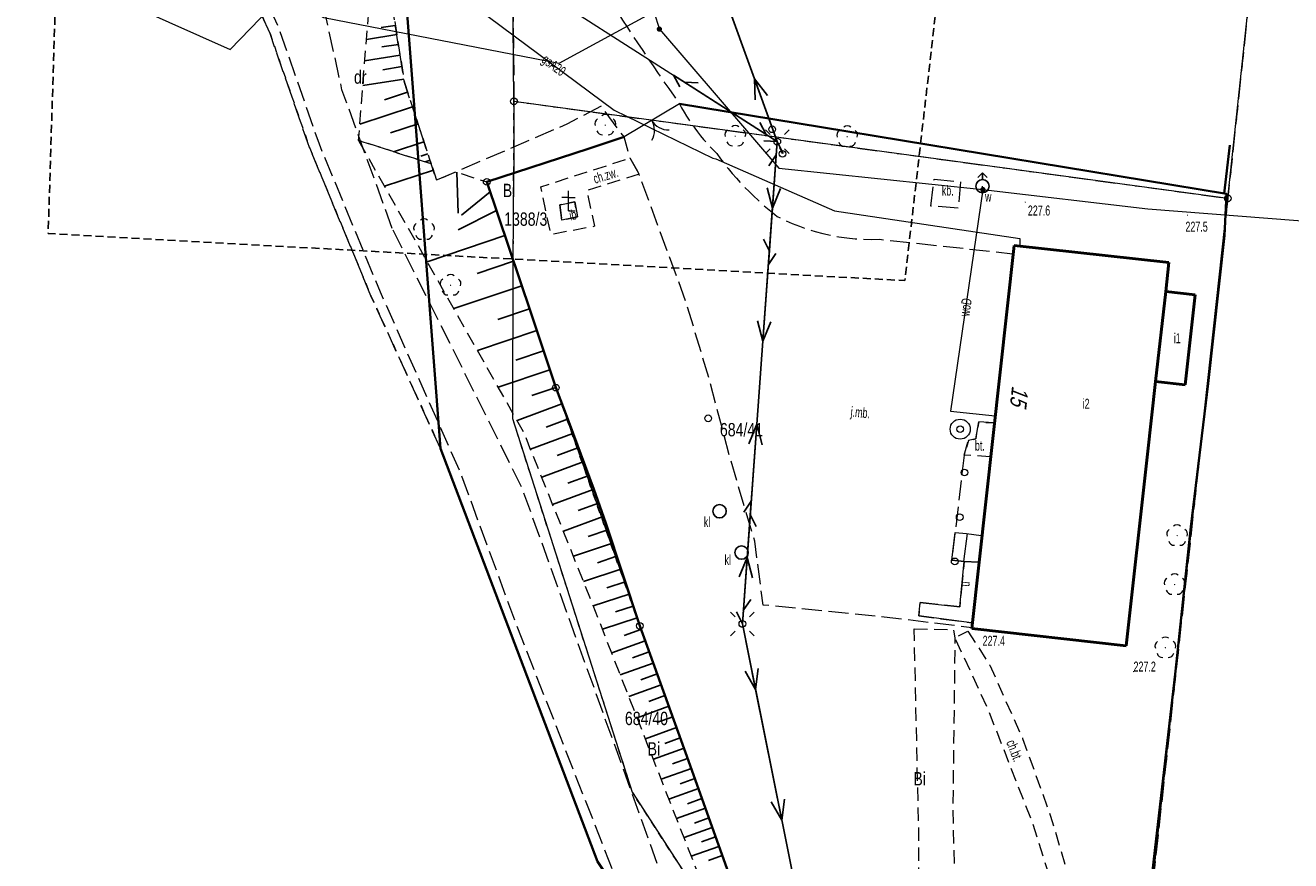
# Model space of a CAD drawing. Header units: metres. Extents: x 6590050 to 6616701, y 5542928 to 5566958.
# Tile 22 of 48: x 6598707 to 6598802, y 5546582 to 5546644. Entities that reach past the tile are written whole.
import ezdxf
from ezdxf.enums import TextEntityAlignment as Align

# ---------------------------------------------------------------- set-up
doc = ezdxf.new("R2010")
doc.units = ezdxf.units.M
doc.header["$MEASUREMENT"] = 0
for name, pattern in [('1.0_0.5', [1.5, 1, -0.5]), ('1.5_0.5', [2, 1.5, -0.5]), ('2', [0.9, 0.6, -0.3]), ('219-500', [0]), ('egba01_500', [0]), ('egkk-500', [2, 1.5, -0.5]), ('egug-500', [1, 0.5, -0.5]), ('otob_500', [0]), ('suep_nn_500', [0]), ('supp_500', [1, 0.5, -0.5]), ('sutp_500', [0])]:
    doc.linetypes.add(name, pattern=pattern)
doc.layers.get('0').update_dxf_attribs({"color": 2, "linetype": 'CONTINUOUS', "lineweight": 5})
for name, color, linetype in [('000 Inne (niezydentyfikowane)', 7, 'CONTINUOUS'), ('202-punkt graniczny', 7, 'CONTINUOUS'), ('203-punkt graniczny', 7, 'CONTINUOUS'), ('210-oznaczenie konturu użytku gruntowego', 7, 'CONTINUOUS'), ('211-numer działki ewidencyjnej', 7, 'CONTINUOUS'), ('217-kontur klasyfikacyjny', 7, 'CONTINUOUS'), ('218-kontur użytku gruntowego', 7, 'CONTINUOUS'), ('219-działka ewidencyjna', 7, 'CONTINUOUS'), ('311-podpora', 7, 'CONTINUOUS'), ('312-budynek ewidencyjny', 7, 'CONTINUOUS'), ('312-oznaczenie budynku ewidencyjnego-Atr117', 7, 'CONTINUOUS'), ('352-schody', 7, 'CONTINUOUS'), ('Adres nieruchomości (na budynku)', 7, 'CONTINUOUS'), ('brama', 7, 'CONTINUOUS'), ('chodnik', 7, 'CONTINUOUS'), ('chodnik-Atr17', 7, 'CONTINUOUS'), ('drzewo liściaste', 7, 'CONTINUOUS'), ('figura  krzyż', 7, 'CONTINUOUS'), ('Granica arkusza mapy', 7, 'CONTINUOUS'), ('hydrant', 7, 'CONTINUOUS'), ('inna budowla', 7, 'CONTINUOUS'), ('inna budowla-Atr17', 7, 'CONTINUOUS'), ('jezdnia', 7, 'CONTINUOUS'), ('jezdnia-Atr17', 7, 'CONTINUOUS'), ('latarnia', 7, 'CONTINUOUS'), ('obszar utwardzony', 7, 'CONTINUOUS'), ('obszar utwardzony-Atr17', 7, 'CONTINUOUS'), ('ogrodzenie trwałe', 7, 'CONTINUOUS'), ('osadnik  szambo', 7, 'CONTINUOUS'), ('osadnik  szambo-Atr17', 7, 'CONTINUOUS'), ('pikieta naturalna', 7, 'CONTINUOUS'), ('pikieta naturalna-Atr2', 7, 'CONTINUOUS'), ('podjazd dla osób niepełnosprawnych', 7, 'CONTINUOUS'), ('podjazd dla osób niepełnosprawnych-Atr17', 7, 'CONTINUOUS'), ('podpora przewodów', 7, 'CONTINUOUS'), ('przewód elektroenergetyczny niskiego napięcia', 7, 'CONTINUOUS'), ('przewód gazowy', 7, 'CONTINUOUS'), ('przewód gazowy-Atr1', 7, 'CONTINUOUS'), ('przewód kanalizacyjny', 7, 'CONTINUOUS'), ('przewód telekomunikacyjny napowietrzny', 7, 'CONTINUOUS'), ('przewód wodociągowy', 7, 'CONTINUOUS'), ('przewód wodociągowy-Atr1', 7, 'CONTINUOUS'), ('skarpa nieumocniona', 7, 'CONTINUOUS'), ('studnia zwykła', 7, 'CONTINUOUS'), ('słup przewodów napowietrznych', 7, 'CONTINUOUS'), ('Zakres', 7, 'CONTINUOUS'), ('zasuwa lub zawór', 7, 'CONTINUOUS'), ('zasuwa lub zawór-Atr17', 7, 'CONTINUOUS')]:
    doc.layers.add(name, color=color, linetype=linetype)
doc.styles.get("Standard").update_dxf_attribs({"font": 'Working1250', "width": 0.75})
doc.linetypes.add('902-500', pattern='A,3.75,0,[1,ksztalty.shx,S=0.5,R=0,X=0,Y=0],3.75', length=7.5)

# ---------------------------------------------------------------- blocks, each defined once
blk = doc.blocks.new('203')
at = {"linetype": 'Continuous', "lineweight": 0}
h = blk.add_hatch(color=0, dxfattribs=at)
edge = h.paths.add_edge_path()
edge.add_arc((0, 0), 0.045, 0, 360)
blk = doc.blocks.new('202')
at = {"color": 0, "linetype": 'Continuous', "lineweight": 0}
blk.add_circle((0, 0), 0.25, dxfattribs=at)
blk = doc.blocks.new('311')
at = {"color": 0, "linetype": 'Continuous', "lineweight": 0}
blk.add_circle((0, 0), 0.25, dxfattribs=at)
blk = doc.blocks.new('OP021')
at = {"linetype": 'Continuous', "lineweight": 13}
h = blk.add_hatch(color=0, dxfattribs=at)
edge = h.paths.add_edge_path()
edge.add_arc((0, 0), 0.05, 0, 360)
at = {"color": 0, "linetype": 'Continuous', "lineweight": 13}
for centre, start, end in [((-0.38, 0.124), 121.308, 202.548), ((0, 0.4), 49.272, 130.728), ((0.38, 0.124), 337.452, 58.692), ((-0.235, -0.324), 193.221, 274.871), ((0.235, -0.324), 265.129, 346.779)]:
    blk.add_arc(centre, 0.4, start, end, dxfattribs=at)
blk = doc.blocks.new('PW01')
at = {"linetype": 'Continuous', "lineweight": 13}
h = blk.add_hatch(color=0, dxfattribs=at)
edge = h.paths.add_edge_path()
edge.add_arc((0, 0), 0.045, 0, 360)
blk = doc.blocks.new('SUKM')
at = {"color": 0, "linetype": 'Continuous'}
blk.add_circle((0, 0), 0.5, dxfattribs=at)
blk = doc.blocks.new('US15')
at = {"color": 0, "linetype": 'Continuous', "lineweight": 13}
blk.add_circle((0, 0), 0.25, dxfattribs=at)
blk = doc.blocks.new('SM01')
at = {"color": 0, "linetype": 'Continuous', "lineweight": 13}
for p, q in [((-0.53, 0.531), (-0.883, 0.884)), ((0.531, 0.531), (0.884, 0.884)), ((-0.53, -0.53), (-0.883, -0.883)), ((0.531, -0.53), (0.884, -0.883))]:
    blk.add_line(p, q, dxfattribs=at)
blk.add_circle((0, 0), 0.25, dxfattribs=at)
blk = doc.blocks.new('US25')
at = {"linetype": 'Continuous', "lineweight": 0}
h = blk.add_hatch(color=0, dxfattribs=at)
edge = h.paths.add_edge_path()
edge.add_arc((0, 0), 0.2, 0, 360)
blk = doc.blocks.new('SUWH')
at = {"color": 0, "linetype": 'Continuous'}
for p in [(-0.354, 0.646), (0, 0.5), (0.354, 0.646)]:
    blk.add_line(p, (0, 1), dxfattribs=at)
blk.add_circle((0, 0), 0.5, dxfattribs=at)
blk = doc.blocks.new('US13')
at = {"color": 0, "linetype": 'Continuous', "lineweight": 13}
for radius in [0.75, 0.25]:
    blk.add_circle((0, 0), radius, dxfattribs=at)
blk = doc.blocks.new('OO01')
at = {"color": 0, "linetype": 'Continuous', "lineweight": 13}
for p, q in [((0, 1), (-0.5, 1)), ((0, 1), (0, 1.5)), ((0, 0), (0, 1)), ((0, 1), (0.5, 1)), ((0, 0), (0.5, 0))]:
    blk.add_line(p, q, dxfattribs=at)
blk = doc.blocks.new('OK02')
at = {"color": 0, "linetype": 'Continuous', "lineweight": 0}
for centre, start, end in [((-1.5, 0), 0, 60), ((1.5, 0), 120, 180)]:
    blk.add_arc(centre, 1.5, start, end, dxfattribs=at)
blk = doc.blocks.new('SM05')
at = {"color": 0, "linetype": 'Continuous', "lineweight": 13}
blk.add_circle((0, 0), 0.25, dxfattribs=at)
blk = doc.blocks.new('SUTP')
at = {"color": 0, "linetype": 'Continuous'}
for p, q in [((0, 0), (0.866, 0.5)), ((0, 0), (9.232, 0)), ((1.866, -0.5), (1, 0)), ((7.366, -0.5), (8.232, 0)), ((9.232, 0), (8.366, 0.5))]:
    blk.add_line(p, q, dxfattribs=at)
blk = doc.blocks.new('SUEP1')
at = {"color": 0, "linetype": 'Continuous'}
for p, q in [((0, 0), (5, 0)), ((5, 0), (3.5, 0.5)), ((5, 0), (3.5, -0.5)), ((5, 0), (15, 0)), ((15, 0), (13.5, 0.5)), ((15, 0), (13.5, -0.5))]:
    blk.add_line(p, q, dxfattribs=at)

msp = doc.modelspace()

# ---------------------------------------------------------------- linework, layer by layer
at = {"layer": '000 Inne (niezydentyfikowane)', "color": 7, "linetype": 'Continuous', "lineweight": 25, "flags": 128}
for points in [[(6598734.67, 5546644.47), (6598733.62, 5546644.3)], [(6598734.78, 5546643.78), (6598732.5, 5546643.42)], [(6598735.03, 5546642.24), (6598732.37, 5546641.82)], [(6598734.9, 5546643.04), (6598733.67, 5546642.85)], [(6598735.16, 5546641.38), (6598733.73, 5546641.15)], [(6598735.31, 5546640.45), (6598732.23, 5546639.96)], [(6598735.59, 5546639.47), (6598733.85, 5546638.9)], [(6598735.95, 5546638.36), (6598732.01, 5546637.06)], [(6598736.37, 5546637.1), (6598734.31, 5546636.42)], [(6598736.81, 5546635.75), (6598734.53, 5546635)], [(6598737.11, 5546634.85), (6598736.59, 5546634.68)], [(6598737.27, 5546634.36), (6598736.9, 5546634.24)], [(6598737.52, 5546633.61), (6598733.86, 5546632.42)], [(6598739.27, 5546633.47), (6598739.39, 5546630.39)], [(6598741.77, 5546631.99), (6598739.64, 5546630.24)], [(6598742.25, 5546630.59), (6598739.39, 5546629.14)], [(6598742.88, 5546628.72), (6598737.06, 5546626.76)], [(6598743.53, 5546626.8), (6598740.8, 5546625.88)], [(6598744.15, 5546624.96), (6598739.05, 5546623.24)], [(6598744.73, 5546623.22), (6598742.35, 5546622.42)], [(6598745.28, 5546621.6), (6598740.82, 5546620.11)], [(6598745.78, 5546620.08), (6598743.7, 5546619.38)], [(6598746.26, 5546618.66), (6598742.37, 5546617.36)], [(6598746.7, 5546617.33), (6598744.89, 5546616.73)], [(6598747.15, 5546616.11), (6598743.79, 5546614.87)], [(6598747.57, 5546614.96), (6598745.97, 5546614.37)], [(6598747.97, 5546613.88), (6598744.8, 5546612.71)], [(6598748.36, 5546612.81), (6598746.79, 5546612.23)], [(6598748.75, 5546611.76), (6598745.64, 5546610.62)], [(6598749.13, 5546610.72), (6598747.59, 5546610.16)], [(6598749.51, 5546609.69), (6598746.46, 5546608.57)], [(6598749.89, 5546608.67), (6598748.38, 5546608.12)], [(6598750.26, 5546607.66), (6598747.27, 5546606.56)], [(6598750.61, 5546606.66), (6598749.12, 5546606.16)], [(6598750.94, 5546605.66), (6598748.02, 5546604.69)], [(6598751.26, 5546604.68), (6598749.83, 5546604.2)], [(6598751.58, 5546603.72), (6598748.78, 5546602.79)], [(6598751.89, 5546602.77), (6598750.52, 5546602.32)], [(6598752.2, 5546601.85), (6598749.51, 5546600.96)], [(6598752.5, 5546600.95), (6598751.18, 5546600.51)], [(6598752.79, 5546600.06), (6598750.2, 5546599.21)], [(6598753.08, 5546599.2), (6598751.82, 5546598.74)], [(6598753.39, 5546598.35), (6598750.89, 5546597.44)], [(6598754, 5546596.68), (6598751.53, 5546595.79)], [(6598753.69, 5546597.51), (6598752.45, 5546597.06)], [(6598754.29, 5546595.86), (6598753.07, 5546595.42)], [(6598754.59, 5546595.05), (6598752.17, 5546594.17)], [(6598754.88, 5546594.24), (6598753.68, 5546593.8)], [(6598755.17, 5546593.44), (6598752.79, 5546592.58)], [(6598755.46, 5546592.64), (6598754.28, 5546592.22)], [(6598755.74, 5546591.85), (6598753.41, 5546591.01)], [(6598756.03, 5546591.07), (6598754.87, 5546590.65)], [(6598756.31, 5546590.3), (6598754.01, 5546589.47)], [(6598756.58, 5546589.53), (6598755.45, 5546589.12)], [(6598756.86, 5546588.77), (6598754.6, 5546587.97)], [(6598757.39, 5546587.27), (6598755.18, 5546586.48)], [(6598757.13, 5546588.02), (6598756.01, 5546587.62)], [(6598757.65, 5546586.53), (6598756.56, 5546586.14)], [(6598757.92, 5546585.8), (6598755.75, 5546585.03)], [(6598758.43, 5546584.36), (6598756.31, 5546583.6)], [(6598758.17, 5546585.07), (6598757.1, 5546584.69)], [(6598758.68, 5546583.65), (6598757.63, 5546583.27)], [(6598758.93, 5546582.94), (6598756.85, 5546582.2)], [(6598759.18, 5546582.25), (6598758.15, 5546581.88)]]:
    msp.add_lwpolyline(points, dxfattribs=at)
at = {"layer": '217-kontur klasyfikacyjny', "color": 92, "linetype": 'egkk-500', "lineweight": 18, "flags": 128}
for points in [[(6598801.64, 5546674.27), (6598797.07, 5546631.51)], [(6598743.4, 5546656.25), (6598743.56, 5546638.78)], [(6598725.28, 5546643.85), (6598722.62, 5546649.79)], [(6598728.24, 5546635.31), (6598725.28, 5546643.85)], [(6598743.56, 5546638.78), (6598797.07, 5546631.51)], [(6598732.84, 5546624.21), (6598728.24, 5546635.31)], [(6598797.07, 5546631.51), (6598785.21, 5546523.35)], [(6598738.06, 5546612.75), (6598732.84, 5546624.21)], [(6598749.82, 5546581.81), (6598738.06, 5546612.75)]]:
    msp.add_lwpolyline(points, dxfattribs=at)
at = {"layer": '218-kontur użytku gruntowego', "color": 3, "linetype": 'egug-500', "lineweight": 18, "flags": 128}
for points in [[(6598801.64, 5546674.27), (6598797.07, 5546631.51)], [(6598743.56, 5546638.78), (6598743.4, 5546656.25)], [(6598722.62, 5546649.79), (6598725.28, 5546643.85)], [(6598735.28, 5546648.97), (6598738.06, 5546612.75)], [(6598725.28, 5546643.85), (6598728.24, 5546635.31)], [(6598743.54, 5546633.4), (6598743.56, 5546638.78)], [(6598743.56, 5546638.78), (6598797.07, 5546631.51)], [(6598728.24, 5546635.31), (6598732.84, 5546624.21)], [(6598743.54, 5546633.4), (6598741.52, 5546632.74)], [(6598741.52, 5546632.74), (6598743.51, 5546626.83)], [(6598743.51, 5546626.83), (6598743.54, 5546633.4)], [(6598797.07, 5546631.51), (6598785.21, 5546523.35)], [(6598743.47, 5546614.97), (6598743.51, 5546626.83)], [(6598746.7, 5546617.32), (6598743.51, 5546626.83)], [(6598732.84, 5546624.21), (6598738.06, 5546612.75)], [(6598752.99, 5546599.46), (6598746.7, 5546617.32)], [(6598752.45, 5546586.97), (6598743.47, 5546614.97)], [(6598738.06, 5546612.75), (6598749.82, 5546581.81)], [(6598763.91, 5546569.25), (6598752.99, 5546599.46)], [(6598763.91, 5546569.25), (6598752.45, 5546586.97)]]:
    msp.add_lwpolyline(points, dxfattribs=at)
at = {"layer": '219-działka ewidencyjna', "color": 7, "linetype": '219-500', "lineweight": 18, "flags": 128}
for points in [[(6598797.07, 5546631.51), (6598801.64, 5546674.27)], [(6598743.56, 5546638.78), (6598743.4, 5546656.25)], [(6598735.28, 5546648.97), (6598738.06, 5546612.75)], [(6598743.56, 5546638.78), (6598743.54, 5546633.4)], [(6598743.56, 5546638.78), (6598797.07, 5546631.51)], [(6598741.52, 5546632.74), (6598743.54, 5546633.4)], [(6598741.52, 5546632.74), (6598743.51, 5546626.83)], [(6598743.51, 5546626.83), (6598743.54, 5546633.4)], [(6598785.21, 5546523.35), (6598797.07, 5546631.51)], [(6598743.47, 5546614.97), (6598743.51, 5546626.83)], [(6598743.51, 5546626.83), (6598746.7, 5546617.32)], [(6598746.7, 5546617.32), (6598752.99, 5546599.46)], [(6598752.45, 5546586.97), (6598743.47, 5546614.97)], [(6598749.82, 5546581.81), (6598738.06, 5546612.75)], [(6598763.91, 5546569.25), (6598752.99, 5546599.46)], [(6598752.45, 5546586.97), (6598763.91, 5546569.25)]]:
    msp.add_lwpolyline(points, dxfattribs=at)
at = {"layer": '312-budynek ewidencyjny', "color": 7, "linetype": 'Continuous', "lineweight": 50, "flags": 128}
for points in [[(6598777.87, 5546599.26), (6598781.06, 5546627.97)], [(6598781.06, 5546627.97), (6598792.65, 5546626.7)], [(6598792.65, 5546626.7), (6598792.41, 5546624.53)], [(6598791.66, 5546617.77), (6598792.41, 5546624.53)], [(6598792.41, 5546624.53), (6598791.66, 5546617.77)], [(6598792.41, 5546624.53), (6598794.63, 5546624.28)], [(6598794.63, 5546624.28), (6598793.88, 5546617.52)], [(6598791.66, 5546617.77), (6598791.05, 5546612.33)], [(6598793.88, 5546617.52), (6598791.66, 5546617.77)], [(6598791.05, 5546612.33), (6598789.46, 5546597.97)], [(6598789.46, 5546597.97), (6598777.87, 5546599.26)]]:
    msp.add_lwpolyline(points, dxfattribs=at)
at = {"layer": '352-schody', "color": 7, "linetype": 'Continuous', "lineweight": 18, "flags": 128}
msp.add_lwpolyline([(6598776.62, 5546606.47), (6598777.49, 5546606.39), (6598778.58, 5546606.25), (6598778.38, 5546604.25), (6598777.31, 5546604.29), (6598776.38, 5546604.4)], close=True, dxfattribs=at)
msp.add_lwpolyline([(6598776.62, 5546606.47), (6598777.49, 5546606.39), (6598778.58, 5546606.25), (6598778.38, 5546604.25), (6598777.31, 5546604.29), (6598776.38, 5546604.4)], close=True, dxfattribs=at)
msp.add_lwpolyline([(6598777.282, 5546604.293), (6598777.555, 5546606.382)], dxfattribs=at)
at = {"layer": 'brama', "color": 7, "linetype": 'otob_500', "lineweight": 18, "flags": 128}
msp.add_lwpolyline([(6598755.96, 5546638.6), (6598751.81, 5546636.12)], dxfattribs=at)
at = {"layer": 'chodnik', "color": 7, "linetype": '1.0_0.5', "lineweight": 18, "flags": 128}
for points in [[(6598752.94, 5546633.31), (6598749.01, 5546632.09), (6598749.6, 5546629.41), (6598746.33, 5546628.79), (6598745.58, 5546632.37), (6598752.27, 5546634.53)], [(6598746.99, 5546631.02), (6598747.16, 5546629.87), (6598748.32, 5546630.12), (6598748.12, 5546631.24)], [(6598773.56, 5546599.24), (6598776.51, 5546599.19), (6598776.61, 5546598.58), (6598776.46, 5546585.67), (6598776.87, 5546567.2), (6598786.16, 5546566.96), (6598786.18, 5546563.91), (6598787.51, 5546563.72), (6598787.2, 5546554.85), (6598785.36, 5546555.05), (6598785.65, 5546560.46), (6598773.89, 5546560.91), (6598773.82, 5546567.04), (6598773.91, 5546583.85)], [(6598777.59, 5546599.07), (6598779.22, 5546596.53), (6598781.69, 5546591.03), (6598783.79, 5546585.2), (6598785.52, 5546579.38), (6598785.44, 5546577.78), (6598785.46, 5546576.05), (6598785.17, 5546574.65), (6598784.87, 5546573.24), (6598784.61, 5546571.9), (6598783.21, 5546572.26), (6598784.11, 5546577.97), (6598784.24, 5546579.05), (6598782.41, 5546584.77), (6598779.13, 5546593.13), (6598777.87, 5546595.91), (6598776.61, 5546598.58)]]:
    msp.add_lwpolyline(points, close=True, dxfattribs=at)
at = {"layer": 'Granica arkusza mapy', "color": 94, "linetype": 'egba01_500', "lineweight": 35, "flags": 128}
msp.add_lwpolyline([(6598402.93, 5546771.26), (6598402.84, 5546752.33), (6598403.44, 5546744.93), (6598408.45, 5546745), (6598413.22, 5546745.06), (6598419.79, 5546745.15), (6598425.35, 5546745.23), (6598425.3, 5546747.21), (6598436.6, 5546748.43), (6598448.95, 5546750.64), (6598448.82, 5546748.78), (6598484.58, 5546744.73), (6598484.65, 5546739.99), (6598503.16, 5546738.69), (6598556.26, 5546737.41), (6598559.51, 5546737.33), (6598580.22, 5546736.87), (6598619.46, 5546728.09), (6598625.21, 5546726.28), (6598631.8, 5546723.19), (6598657.76, 5546711.28), (6598659.55, 5546710.22), (6598660.11, 5546709.71), (6598663.17, 5546706.96), (6598665.59, 5546703.83), (6598673.26, 5546700.21), (6598673.4, 5546700.14), (6598686.51, 5546692.58), (6598686.67, 5546692.47), (6598699.74, 5546683.89), (6598700.06, 5546681.29), (6598704.45, 5546675.03), (6598709.9, 5546667.04), (6598713.49, 5546663.49), (6598715.81, 5546662.32), (6598721.06, 5546661.97), (6598723.54, 5546662.5), (6598725.76, 5546656.88), (6598728.93, 5546655.42), (6598735.15, 5546655.33), (6598735.28, 5546648.97), (6598738.06, 5546612.75), (6598749.82, 5546581.81), (6598768.84, 5546553.14), (6598774.93, 5546535.66), (6598777.86, 5546520.25), (6598782.3, 5546521.27), (6598782.13, 5546522.43), (6598785.21, 5546523.35), (6598800.17, 5546522.43), (6598814.13, 5546519.78), (6598827.5, 5546517.2), (6598842.07, 5546514.97), (6598856.81, 5546513.4), (6598871.66, 5546512.04), (6598881.55, 5546511.14), (6598884.89, 5546509.45), (6598886.17, 5546508.8), (6598897.83, 5546501.54), (6598935.76, 5546845.75), (6598942.54, 5546901.07), (6598928.23, 5546904.71), (6598914.25, 5546908.39), (6598900.67, 5546911.81), (6598886.64, 5546915.27), (6598873.71, 5546918.44), (6598857.91, 5546922.31), (6598843.28, 5546925.78), (6598830.25, 5546928.98), (6598829.98, 5546927.77), (6598825.5, 5546928.77), (6598789.39, 5546937.46), (6598780.26, 5546939.97), (6598774, 5546940.85), (6598760.25, 5546944.16), (6598743.85, 5546947.84), (6598702.41, 5546958.08), (6598697.19, 5546959.46), (6598666.86, 5546967.19), (6598662.71, 5546968.35), (6598640.32, 5546974.04), (6598621.95, 5546979.01), (6598597.57, 5546984.93), (6598590.54, 5546986.88), (6598574.7, 5546990.88), (6598572.09, 5546991.36), (6598569.57, 5546992.19), (6598569.66, 5546993.64), (6598554.59, 5546999.3), (6598553.92, 5546995.76), (6598541.29, 5546917.71), (6598526.98, 5546918.86), (6598523.6, 5546919.2), (6598516.7, 5546873.63), (6598511.31, 5546837.53), (6598504.48, 5546838.47), (6598491.87, 5546840.2), (6598488.04, 5546840.83), (6598467.08, 5546839.42), (6598477.79, 5546903.86), (6598479.83, 5546916.56), (6598459.77, 5546920.11), (6598457.33, 5546907.05), (6598448.92, 5546871.64), (6598439.59, 5546873.32), (6598451.86, 5546925.53), (6598454.44, 5546936.54), (6598446.75, 5546937.72), (6598449.23, 5546949.01), (6598436.94, 5546951.46), (6598421.84, 5546876.29), (6598409.98, 5546878.19), (6598403.26, 5546836.82), (6598403.04, 5546793.2), (6598403, 5546785.03), (6598402.97, 5546778.61)], close=True, dxfattribs=at)
at = {"layer": 'inna budowla', "color": 7, "linetype": 'Continuous', "lineweight": 18, "flags": 128}
msp.add_lwpolyline([(6598746.99, 5546631.02), (6598748.12, 5546631.24), (6598748.32, 5546630.12), (6598747.16, 5546629.87)], close=True, dxfattribs=at)
at = {"layer": 'jezdnia', "color": 7, "linetype": '1.5_0.5', "lineweight": 18, "flags": 128}
msp.add_lwpolyline([(6598739.47, 5546654.18), (6598739.25, 5546654.38), (6598746.6, 5546659.18), (6598746.63, 5546658.45), (6598746.68, 5546657.91), (6598746.75, 5546657.38), (6598746.84, 5546656.84), (6598746.95, 5546656.32), (6598747.08, 5546655.79), (6598747.23, 5546655.27), (6598747.41, 5546654.52), (6598747.62, 5546653.78), (6598747.84, 5546653.05), (6598748.07, 5546652.31), (6598748.32, 5546651.59), (6598748.59, 5546650.87), (6598748.88, 5546650.15), (6598749.18, 5546649.45), (6598749.5, 5546648.75), (6598749.84, 5546648.06), (6598750.19, 5546647.37), (6598750.56, 5546646.7), (6598750.94, 5546646.03), (6598751.32, 5546645.45), (6598751.69, 5546644.87), (6598752.07, 5546644.3), (6598752.45, 5546643.72), (6598752.83, 5546643.15), (6598753.22, 5546642.58), (6598753.6, 5546642), (6598753.99, 5546641.43), (6598754.38, 5546640.86), (6598754.77, 5546640.3), (6598755.17, 5546639.73), (6598755.56, 5546639.16), (6598755.96, 5546638.6), (6598756.13, 5546638.28), (6598756.32, 5546637.97), (6598756.5, 5546637.66), (6598756.7, 5546637.36), (6598756.9, 5546637.06), (6598757.11, 5546636.77), (6598757.33, 5546636.48), (6598757.55, 5546636.19), (6598757.78, 5546635.92), (6598758.02, 5546635.64), (6598758.26, 5546635.38), (6598758.51, 5546635.12), (6598758.77, 5546634.86), (6598759.05, 5546634.48), (6598759.33, 5546634.11), (6598759.62, 5546633.74), (6598759.92, 5546633.38), (6598760.23, 5546633.03), (6598760.54, 5546632.68), (6598760.86, 5546632.34), (6598761.19, 5546632.01), (6598761.53, 5546631.68), (6598761.87, 5546631.36), (6598762.22, 5546631.05), (6598762.57, 5546630.74), (6598762.93, 5546630.44), (6598763.3, 5546630.15), (6598763.85, 5546629.88), (6598764.41, 5546629.63), (6598764.97, 5546629.41), (6598765.55, 5546629.2), (6598766.13, 5546629.02), (6598766.72, 5546628.87), (6598767.32, 5546628.73), (6598767.92, 5546628.62), (6598768.52, 5546628.54), (6598769.13, 5546628.48), (6598769.74, 5546628.44), (6598770.35, 5546628.43), (6598770.96, 5546628.44), (6598780.93, 5546627.36), (6598779.52, 5546614.68), (6598778.4, 5546614.75), (6598778.17, 5546613.48), (6598777.63, 5546613.35), (6598777.3, 5546612.27), (6598776.62, 5546606.47), (6598776.38, 5546604.4), (6598777.31, 5546604.29), (6598776.97, 5546600.89), (6598774, 5546601.22), (6598773.91, 5546600.22), (6598777.85, 5546599.7), (6598777.87, 5546599.33), (6598771.32, 5546600.13), (6598762.24, 5546601.03), (6598761.61, 5546605.81), (6598759.82, 5546611.85), (6598758.18, 5546618.01), (6598756.46, 5546623.75), (6598752.94, 5546633.31), (6598752.27, 5546634.53), (6598751.81, 5546636.12), (6598750.1, 5546638.41), (6598747.53, 5546637.06), (6598739.21, 5546633.49), (6598737.76, 5546632.87), (6598737.36, 5546634.09), (6598735.35, 5546640.19), (6598733.88, 5546649.49), (6598740.97, 5546652.8), (6598740.83, 5546652.98), (6598740.69, 5546653.16), (6598740.54, 5546653.33), (6598740.37, 5546653.49), (6598740.21, 5546653.64), (6598740.03, 5546653.79), (6598739.85, 5546653.93), (6598739.66, 5546654.06)], close=True, dxfattribs=at)
for points in [[(6598734.44, 5546629.25), (6598730.67, 5546639.65), (6598729.32, 5546645.82), (6598729.69, 5546650.13), (6598731.16, 5546653.39), (6598731.45, 5546654.03), (6598732.66, 5546655.31), (6598719.48, 5546655.24), (6598723.27, 5546650.19), (6598725.98, 5546644.13), (6598728.95, 5546635.58), (6598733.53, 5546624.51), (6598739.54, 5546610.95), (6598743.82, 5546599.33), (6598753.14, 5546575.6), (6598766.54, 5546546.4), (6598772.86, 5546530.48), (6598777.9, 5546520.34), (6598783.6, 5546521.82)], [(6598783.6, 5546521.82), (6598786.2, 5546521.73), (6598798.59, 5546519.75), (6598786.18, 5546525.84), (6598781.43, 5546529.42), (6598777.05, 5546534.61), (6598771.97, 5546543.68), (6598765.34, 5546557.92), (6598754.56, 5546580.96), (6598744.17, 5546609.81), (6598739, 5546620.17), (6598734.44, 5546629.25)]]:
    msp.add_lwpolyline(points, dxfattribs=at)
at = {"layer": 'obszar utwardzony', "color": 7, "linetype": '1.5_0.5', "lineweight": 18, "flags": 128}
for points in [[(6598775.05, 5546632.94), (6598777.03, 5546632.75), (6598776.86, 5546630.76), (6598774.8, 5546630.93)], [(6598779.52, 5546614.68), (6598779.24, 5546612.14), (6598777.3, 5546612.27), (6598777.63, 5546613.35), (6598778.17, 5546613.48), (6598778.4, 5546614.75)]]:
    msp.add_lwpolyline(points, close=True, dxfattribs=at)
at = {"layer": 'ogrodzenie trwałe', "color": 7, "linetype": '902-500', "lineweight": 35, "flags": 128}
for points in [[(6598755.96, 5546638.6), (6598766.62, 5546636.83), (6598796.96, 5546631.85), (6598796.81, 5546628.71), (6598795.59, 5546617.62), (6598794.29, 5546606.89), (6598793.15, 5546596.08), (6598791.59, 5546582.63), (6598790.37, 5546571.87), (6598788.58, 5546555.76), (6598788.31, 5546553.1)], [(6598751.81, 5546636.12), (6598749.19, 5546635.24), (6598741.52, 5546632.74), (6598744.85, 5546622.88), (6598746.7, 5546617.32), (6598747.67, 5546614.76), (6598749.55, 5546609.71), (6598750.44, 5546607.17), (6598752.99, 5546599.46), (6598756.65, 5546589.35), (6598760.29, 5546579.13), (6598764, 5546569.02), (6598764.86, 5546566.45), (6598768.42, 5546556.26), (6598769.41, 5546553.79)], [(6598797.22, 5546635.5), (6598796.79, 5546631.88)]]:
    msp.add_lwpolyline(points, dxfattribs=at)
at = {"layer": 'podjazd dla osób niepełnosprawnych', "color": 7, "linetype": 'Continuous', "lineweight": 18, "flags": 128}
msp.add_lwpolyline([(6598777.31, 5546604.29), (6598778.38, 5546604.25), (6598777.85, 5546599.7), (6598773.91, 5546600.22), (6598774, 5546601.22), (6598776.97, 5546600.89)], close=True, dxfattribs=at)
at = {"layer": 'przewód elektroenergetyczny niskiego napięcia', "color": 1, "linetype": 'suep_nn_500', "lineweight": 18, "flags": 128}
for points in [[(6598763.3, 5546635.76), (6598750.75, 5546670.39)], [(6598763.3, 5546635.76), (6598760.68, 5546599.61)], [(6598760.68, 5546599.61), (6598768.02, 5546563.13)], [(6598768.02, 5546563.13), (6598760.68, 5546599.61)]]:
    msp.add_lwpolyline(points, dxfattribs=at)
at = {"layer": 'przewód gazowy', "color": 52, "linetype": 'Continuous', "lineweight": 18, "flags": 128}
msp.add_lwpolyline([(6598729.8, 5546653.55), (6598735.11, 5546650), (6598751.07, 5546638.12), (6598758.46, 5546634.52), (6598758.69, 5546634.47), (6598767.58, 5546630.56), (6598781.49, 5546628.51), (6598781.47, 5546627.93)], dxfattribs=at)
at = {"layer": 'przewód kanalizacyjny', "color": 34, "linetype": 'Continuous', "lineweight": 18, "flags": 128}
msp.add_lwpolyline([(6598685.58, 5546640.11), (6598688.93, 5546639.86), (6598710.36, 5546652.43), (6598711.02, 5546647.7), (6598722.28, 5546642.67), (6598745.55, 5546666.73), (6598749.44, 5546706.35), (6598752.53, 5546745.54), (6598755.48, 5546784.23), (6598760.19, 5546822.73), (6598765.45, 5546861.29), (6598770.74, 5546897.08), (6598777, 5546940.71), (6598781.53, 5546950.42), (6598795.57, 5546957.62), (6598838.22, 5546967.52), (6598839.26, 5546970.52)], dxfattribs=at)
at = {"layer": 'przewód telekomunikacyjny napowietrzny', "color": 30, "linetype": 'sutp_500', "lineweight": 18, "flags": 128}
for points in [[(6598736.88, 5546652.69), (6598763.3, 5546635.76)], [(6598763.3, 5546635.76), (6598760.68, 5546599.61)], [(6598760.68, 5546599.61), (6598763.3, 5546635.76)]]:
    msp.add_lwpolyline(points, dxfattribs=at)
at = {"layer": 'przewód wodociągowy', "color": 5, "linetype": 'Continuous', "lineweight": 18, "flags": 128}
for points in [[(6598754.05, 5546645.49), (6598746.93, 5546641.62), (6598729.32, 5546645.04), (6598710.08, 5546655.92), (6598697.71, 5546668.72), (6598696.33, 5546670.97)], [(6598754.05, 5546645.49), (6598754.46, 5546644.19), (6598763.41, 5546633.77), (6598778.71, 5546632.16), (6598791.08, 5546630.72), (6598813.24, 5546629), (6598816.78, 5546628.62), (6598851.71, 5546623.29), (6598867.14, 5546620.34), (6598960.55, 5546608.68), (6598970.11, 5546668.07), (6599008.52, 5546664.9), (6599071.48, 5546660.4), (6599077.31, 5546660.34), (6599119.16, 5546656.39), (6599112.02, 5546622.51), (6599114.76, 5546597.44), (6599123.28, 5546575.58), (6599133.04, 5546555.23), (6599230.91, 5546537.03), (6599249.25, 5546537.54), (6599260.87, 5546537.17), (6599270.96, 5546538.4), (6599280.7, 5546537.29)], [(6598778.71, 5546632.16), (6598776.27, 5546615.56), (6598779.64, 5546615.21)], [(6598778.71, 5546632.16), (6598778.68, 5546632.42)]]:
    msp.add_lwpolyline(points, dxfattribs=at)
at = {"layer": 'skarpa nieumocniona', "color": 7, "linetype": '1.0_0.5', "lineweight": 18, "flags": 128}
for points in [[(6598736.07, 5546654.29), (6598735.79, 5546651.1), (6598733.88, 5546649.49), (6598735.35, 5546640.19), (6598737.36, 5546634.09), (6598731.92, 5546635.85), (6598732.44, 5546642.69), (6598732.99, 5546649.02)], [(6598736.07, 5546654.29), (6598735.79, 5546651.1), (6598733.88, 5546649.49), (6598735.35, 5546640.19), (6598737.36, 5546634.09), (6598731.92, 5546635.85), (6598732.44, 5546642.69), (6598732.99, 5546649.02)], [(6598731.92, 5546635.85), (6598737.36, 5546634.09), (6598737.76, 5546632.87), (6598739.21, 5546633.49), (6598741.52, 5546632.74), (6598744.85, 5546622.88), (6598746.7, 5546617.32), (6598750.44, 5546607.17), (6598752.99, 5546599.46), (6598756.65, 5546589.35), (6598760.29, 5546579.13), (6598764.86, 5546566.45), (6598768.42, 5546556.26), (6598769.49, 5546553.8), (6598772.92, 5546544.48), (6598768.27, 5546552.45), (6598760.11, 5546573.89), (6598749.5, 5546600.99), (6598744.3, 5546613.96)], [(6598731.92, 5546635.85), (6598737.36, 5546634.09), (6598737.76, 5546632.87), (6598739.21, 5546633.49), (6598741.52, 5546632.74), (6598744.85, 5546622.88), (6598746.7, 5546617.32), (6598750.44, 5546607.17), (6598752.99, 5546599.46), (6598756.65, 5546589.35), (6598760.29, 5546579.13), (6598764.86, 5546566.45), (6598768.42, 5546556.26), (6598769.49, 5546553.8), (6598772.92, 5546544.48), (6598768.27, 5546552.45), (6598760.11, 5546573.89), (6598749.5, 5546600.99), (6598744.3, 5546613.96)]]:
    msp.add_lwpolyline(points, close=True, dxfattribs=at)
at = {"layer": 'słup przewodów napowietrznych', "color": 7, "linetype": 'supp_500', "lineweight": 18, "flags": 128}
msp.add_lwpolyline([(6598763.69, 5546634.84), (6598762.91, 5546636.68)], dxfattribs=at)
at = {"layer": 'Zakres', "color": 5, "linetype": '2', "lineweight": 25, "flags": 128}
msp.add_lwpolyline([(6598719.23, 5546968.95), (6598708.65, 5546628.87), (6598772.86, 5546625.34), (6598810.96, 5546956.95)], close=True, dxfattribs=at)

# ---------------------------------------------------------------- block references
at = {"layer": '202-punkt graniczny', "color": 7, "linetype": 'Continuous', "lineweight": 18}
for p in [(6598743.56, 5546638.78), (6598741.52, 5546632.74), (6598797.07, 5546631.51), (6598746.7, 5546617.32), (6598752.99, 5546599.46)]:
    msp.add_blockref('202', p, dxfattribs=at)
at = {"layer": '203-punkt graniczny', "color": 7, "linetype": 'Continuous', "lineweight": 18}
for p in [(6598743.54, 5546633.4), (6598743.51, 5546626.83), (6598743.47, 5546614.97), (6598738.06, 5546612.75), (6598752.45, 5546586.97)]:
    msp.add_blockref('203', p, dxfattribs=at)
at = {"layer": '311-podpora', "color": 7, "linetype": 'Continuous', "lineweight": 18}
for p in [(6598777.33, 5546610.96), (6598776.97, 5546607.61), (6598776.6, 5546604.3)]:
    msp.add_blockref('311', p, dxfattribs=at)
at = {"layer": 'brama', "color": 7, "linetype": 'Continuous', "lineweight": 18, "rotation": 210.862}
msp.add_blockref('OK02', (6598753.885, 5546637.36), dxfattribs=at)
at = {"layer": 'drzewo liściaste', "color": 94, "linetype": 'Continuous', "lineweight": 18}
for p in [(6598750.41, 5546636.99), (6598760.15, 5546636.17), (6598768.54, 5546636.13), (6598736.82, 5546629.16), (6598738.81, 5546624.99), (6598793.27, 5546606.23), (6598793.08, 5546602.56), (6598792.39, 5546597.83)]:
    msp.add_blockref('OP021', p, dxfattribs=at)
at = {"layer": 'figura  krzyż', "color": 7, "linetype": 'Continuous', "lineweight": 18}
msp.add_blockref('OO01', (6598747.65, 5546630.56), dxfattribs=at)
at = {"layer": 'hydrant', "color": 5, "linetype": 'Continuous', "lineweight": 18}
msp.add_blockref('SUWH', (6598778.68, 5546632.42), dxfattribs=at)
at = {"layer": 'latarnia', "color": 7, "linetype": 'Continuous', "lineweight": 18}
for p in [(6598763.3, 5546635.76), (6598760.68, 5546599.61)]:
    msp.add_blockref('SM01', p, dxfattribs=at)
at = {"layer": 'osadnik  szambo', "color": 34, "linetype": 'Continuous', "lineweight": 18}
for p in [(6598758.97, 5546608.06), (6598760.62, 5546604.96)]:
    msp.add_blockref('SUKM', p, dxfattribs=at)
at = {"layer": 'pikieta naturalna', "color": 7, "linetype": 'Continuous', "lineweight": 13}
for p in [(6598781.89, 5546631.23), (6598794.05, 5546630.25), (6598778.21, 5546599.22), (6598790, 5546596.04)]:
    msp.add_blockref('PW01', p, dxfattribs=at)
at = {"layer": 'podpora przewodów', "color": 7, "linetype": 'Continuous', "lineweight": 18}
msp.add_blockref('US15', (6598758.12, 5546615.02), dxfattribs=at)
at = {"layer": 'przewód elektroenergetyczny niskiego napięcia', "color": 1, "linetype": 'Continuous', "lineweight": 18}
for p, rotation in [((6598763.3, 5546635.76), 109.921), ((6598763.3, 5546635.76), 265.855), ((6598760.68, 5546599.61), 85.855), ((6598760.68, 5546599.61), 281.376)]:
    msp.add_blockref('SUEP1', p, dxfattribs=dict(at, rotation=rotation))
at = {"layer": 'przewód telekomunikacyjny napowietrzny', "color": 30, "linetype": 'Continuous', "lineweight": 18}
for p, rotation in [((6598763.3, 5546635.76), 147.348), ((6598763.3, 5546635.76), 265.855), ((6598760.68, 5546599.61), 85.855)]:
    msp.add_blockref('SUTP', p, dxfattribs=dict(at, rotation=rotation))
at = {"layer": 'studnia zwykła', "color": 5, "linetype": 'Continuous', "lineweight": 18}
msp.add_blockref('US13', (6598777.01, 5546614.21), dxfattribs=at)
at = {"layer": 'słup przewodów napowietrznych', "color": 7, "linetype": 'Continuous', "lineweight": 18}
for name, p in [('SM05', (6598762.91, 5546636.68)), ('SM05', (6598763.69, 5546634.84)), ('US15', (6598760.68, 5546599.61))]:
    msp.add_blockref(name, p, dxfattribs=at)
at = {"layer": 'zasuwa lub zawór', "color": 5, "linetype": 'Continuous', "lineweight": 18}
for p in [(6598754.46, 5546644.19), (6598778.71, 5546632.16)]:
    msp.add_blockref('US25', p, dxfattribs=at)

# ---------------------------------------------------------------- texts
at = {"layer": '210-oznaczenie konturu użytku gruntowego', "color": 3, "linetype": 'Continuous', "lineweight": 18, "width": 0.79}
for s, p in [('dr', (6598731.57, 5546640.1)), ('Bi', (6598742.72, 5546631.6)), ('Bi', (6598753.58, 5546589.75)), ('Bi', (6598773.5, 5546587.51))]:
    msp.add_text(s, height=1, dxfattribs=at).set_placement(p)
at = {"layer": '211-numer działki ewidencyjnej', "color": 7, "linetype": 'Continuous', "lineweight": 18, "width": 0.79}
for s, p in [('1388/3', (6598742.83, 5546630.45)), ('684/41', (6598759, 5546614.67)), ('684/40', (6598751.88, 5546593.03))]:
    msp.add_text(s, height=1, dxfattribs=at).set_placement(p, align=Align.TOP_LEFT)
at = {"layer": '312-oznaczenie budynku ewidencyjnego-Atr117', "color": 7, "width": 0.667}
for s, p in [('i1', (6598793.02, 5546620.65)), ('i2', (6598786.19, 5546615.74))]:
    msp.add_text(s, height=0.75, dxfattribs=at).set_placement(p)
at = {"layer": 'Adres nieruchomości (na budynku)', "color": 7, "linetype": 'Continuous', "lineweight": 25, "oblique": 15, "width": 0.79}
msp.add_text('15', height=1.25, rotation=263.658, dxfattribs=at).set_placement((6598780.82, 5546616.76), align=Align.CENTER)
at = {"layer": 'chodnik-Atr17', "color": 7, "width": 0.667}
for s, rotation, p in [('ch.zw.', 17.246, (6598749.64, 5546632.59)), ('ch.bt.', 291.422, (6598780.44, 5546590.74))]:
    msp.add_text(s, height=0.75, rotation=rotation, dxfattribs=at).set_placement(p)
at = {"layer": 'inna budowla-Atr17', "color": 7, "width": 0.667}
msp.add_text('ib', height=0.75, rotation=12.162, dxfattribs=at).set_placement((6598747.64, 5546630.58), align=Align.TOP_LEFT)
at = {"layer": 'jezdnia-Atr17', "color": 7, "width": 0.667}
msp.add_text('j.mb.', height=0.75, rotation=354.339, dxfattribs=at).set_placement((6598768.77, 5546615.16))
at = {"layer": 'obszar utwardzony-Atr17', "color": 7, "width": 0.667}
for s, p in [('kb.', (6598775.63, 5546631.72)), ('bt.', (6598778.11, 5546612.6))]:
    msp.add_text(s, height=0.75, dxfattribs=at).set_placement(p)
at = {"layer": 'osadnik  szambo-Atr17', "color": 34, "width": 0.667}
for p in [(6598757.79, 5546606.88), (6598759.34, 5546604.04)]:
    msp.add_text('kl', height=0.75, dxfattribs=at).set_placement(p)
at = {"layer": 'pikieta naturalna-Atr2', "color": 7, "width": 0.667}
for s, p in [('227.6', (6598782.08, 5546630.22)), ('227.5', (6598793.89, 5546629.01)), ('227.4', (6598778.69, 5546597.97)), ('227.2', (6598790, 5546596.04))]:
    msp.add_text(s, height=0.75, dxfattribs=at).set_placement(p)
at = {"layer": 'podjazd dla osób niepełnosprawnych-Atr17', "color": 7, "width": 0.667}
msp.add_text('n', height=0.75, rotation=264.288, dxfattribs=at).set_placement((6598777.16, 5546602.82))
at = {"layer": 'przewód gazowy-Atr1', "color": 52, "width": 0.667}
msp.add_text('gsA20', height=0.75, rotation=323.337, dxfattribs=at).set_placement((6598745.79, 5546642.05), align=Align.MIDDLE_LEFT)
at = {"layer": 'przewód wodociągowy-Atr1', "color": 5, "width": 0.667}
msp.add_text('woD', height=0.75, rotation=81.638, dxfattribs=at).set_placement((6598777.32, 5546622.69), align=Align.MIDDLE_LEFT)
at = {"layer": 'zasuwa lub zawór-Atr17', "color": 5, "width": 0.667}
msp.add_text('w', height=0.75, dxfattribs=at).set_placement((6598778.87, 5546631.26))

doc.saveas('drawing.dxf')
